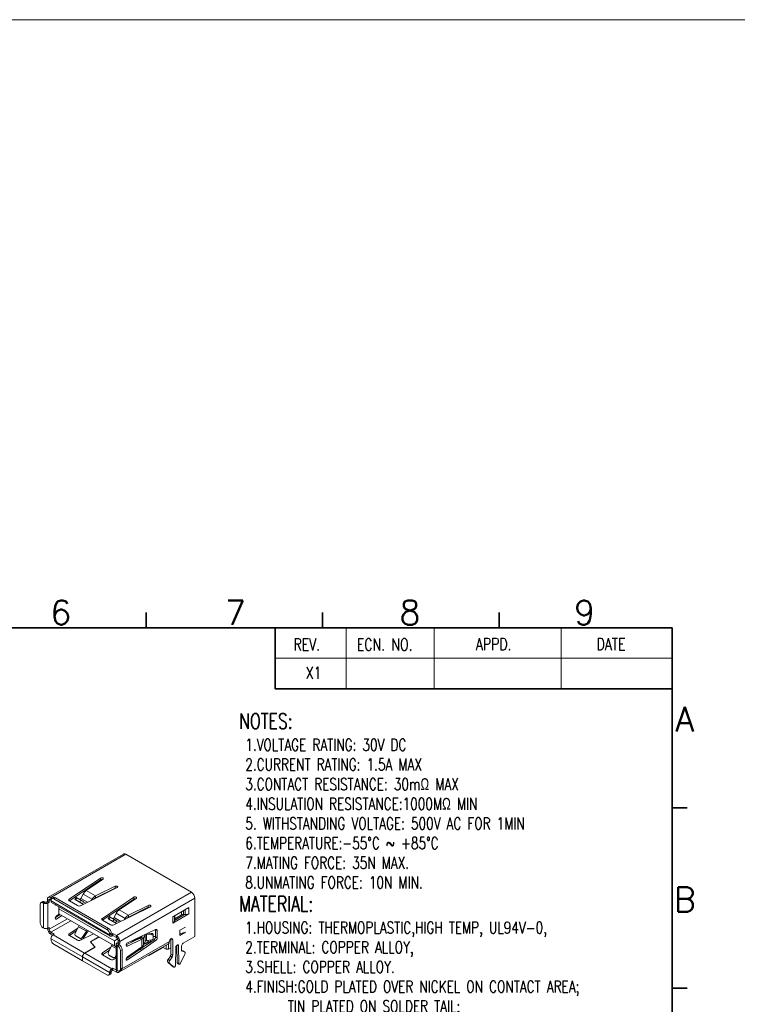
# Model space of a CAD drawing. Header units: millimetres. Extents: x -1657 to 8845, y -11980 to 3013.
# Tile 254 of 256: x 672 to 717, y 2321 to 2382. Entities that reach past the tile are written whole.
import ezdxf
from ezdxf.enums import TextEntityAlignment as Align

# ---------------------------------------------------------------- set-up
doc = ezdxf.new("R2010")
doc.units = ezdxf.units.MM
doc.layers.add('FMT', color=7, linetype='Continuous', lineweight=35)
doc.layers.add('标注', color=3, linetype='Continuous', lineweight=9)
doc.styles.add('english', font='romans.shx', dxfattribs={"width": 0.75, "height": 2.5})
doc.styles.add('SLDTEXTSTYLE0', font='txt', dxfattribs={"width": 0.75})

# ---------------------------------------------------------------- blocks, each defined once
blk = doc.blocks.new('1358878441')
at = {"color": 4, "linetype": 'Continuous', "lineweight": 9}
for p, q in [((-348.23, -42.24), (-357.82, -47.77)), ((-347.93, -42.27), (-357.52, -47.8)), ((-339.52, -47.13), (-347.93, -42.27)), ((-355.14, -48.01), (-351.14, -45.31)), ((-351.14, -45.55), (-351.14, -45.31)), ((-355.13, -48.24), (-351.14, -45.55)), ((-349.02, -46.53), (-353.7, -48.84)), ((-352.17, -46.36), (-353.31, -47.02)), ((-350.83, -45.46), (-353, -46.92)), ((-351.81, -47.6), (-349.28, -46.36)), ((-351, -45.51), (-351.56, -45.84)), ((-349.28, -46.6), (-349.28, -46.36)), ((-357.34, -47.9), (-357.52, -47.8)), ((-357.52, -47.8), (-357.52, -48.05)), ((-357.17, -47.8), (-357.38, -47.92)), ((-356.92, -47.82), (-357.13, -47.95)), ((-350.13, -51.74), (-356.92, -47.82)), ((-354.27, -47.79), (-354.42, -48.05)), ((-353.37, -47.35), (-353.65, -47.91)), ((-353.37, -47.35), (-352.23, -48.01)), ((-353, -46.92), (-351.81, -47.6)), ((-351.81, -47.85), (-349.28, -46.6)), ((-351.81, -47.85), (-351.81, -47.6)), ((-346.89, -47.76), (-350.9, -50.46)), ((-349.1, -52.66), (-339.52, -47.13)), ((-346.89, -48), (-346.89, -47.76)), ((-358.86, -48.67), (-358.86, -51.04)), ((-358.54, -48.32), (-358.76, -48.44)), ((-358.29, -48.34), (-358.51, -48.47)), ((-358.51, -48.47), (-358.44, -48.51)), ((-358.44, -48.51), (-358.22, -48.38)), ((-358.44, -48.51), (-358.44, -51.69)), ((-358.29, -48.34), (-358.22, -48.38)), ((-358.08, -48.38), (-357.94, -48.3)), ((-357.87, -48.51), (-358.08, -48.38)), ((-357.94, -48.05), (-357.73, -48.17)), ((-357.94, -48.3), (-357.94, -48.05)), ((-357.94, -48.3), (-357.73, -48.43)), ((-357.87, -48.51), (-357.73, -48.43)), ((-357.87, -48.51), (-357.87, -51.69)), ((-357.73, -48.17), (-357.52, -48.05)), ((-357.73, -48.43), (-357.73, -48.17)), ((-357.47, -48.07), (-357.52, -48.05)), ((-357.48, -48.23), (-357.48, -48.15)), ((-349.99, -52.56), (-357.48, -48.23)), ((-357.4, -48.42), (-349.9, -52.74)), ((-350.34, -51.87), (-357.13, -47.95)), ((-356.46, -49.24), (-356.46, -48.96)), ((-355.14, -48.01), (-355.14, -48.23)), ((-354.11, -48.83), (-355.13, -48.24)), ((-353.97, -48.3), (-354.38, -48.07)), ((-354.31, -48.11), (-354.16, -47.85)), ((-354.31, -48.11), (-353.81, -48.4)), ((-354.16, -47.85), (-353.66, -48.14)), ((-353.34, -48.67), (-353.97, -48.3)), ((-353.81, -48.4), (-353.66, -48.14)), ((-352.8, -48.4), (-353.65, -47.91)), ((-353.46, -48.6), (-353.31, -48.34)), ((-353.46, -48.6), (-353.34, -48.67)), ((-353.31, -48.34), (-353.02, -48.51)), ((-352.34, -48.17), (-352.23, -48.01)), ((-352.13, -48.07), (-352.23, -48.01)), ((-346.89, -48), (-350.89, -50.69)), ((-349.46, -51.29), (-344.78, -48.98)), ((-348.76, -49.37), (-346.59, -47.91)), ((-339.1, -47.87), (-348.68, -53.4)), ((-345.04, -48.8), (-347.56, -50.05)), ((-345.04, -49.05), (-347.56, -50.3)), ((-345.04, -49.05), (-345.04, -48.8)), ((-339.84, -49.07), (-341.89, -50.25)), ((-339.84, -49.07), (-341.89, -50.25)), ((-339.84, -49.89), (-339.84, -49.07)), ((-339.84, -49.89), (-339.84, -49.07)), ((-339.1, -52.77), (-339.1, -47.87)), ((-356.93, -50.41), (-356.31, -49.98)), ((-356.42, -49.92), (-356.77, -50.16)), ((-356.76, -50.56), (-356.09, -50.1)), ((-349.38, -53.32), (-356.46, -49.24)), ((-356.46, -49.24), (-356.46, -49.9)), ((-356.46, -49.9), (-349.38, -53.98)), ((-356.46, -49.9), (-356.46, -49.9)), ((-349.15, -54.11), (-356.46, -49.9)), ((-350.03, -50.23), (-350.18, -50.49)), ((-350.07, -50.56), (-349.92, -50.3)), ((-349.42, -50.59), (-349.92, -50.3)), ((-349.41, -50.36), (-349.13, -49.8)), ((-349.13, -49.8), (-347.99, -50.46)), ((-348.76, -49.37), (-347.56, -50.05)), ((-347.56, -50.05), (-347.56, -50.3)), ((-341.89, -51.07), (-339.84, -49.89)), ((-339.84, -49.89), (-341.89, -51.07)), ((-341.89, -50.25), (-341.89, -51.07)), ((-341.89, -50.25), (-341.89, -51.07)), ((-340.43, -49.98), (-341.71, -50.72)), ((-341.71, -50.83), (-341.71, -50.15)), ((-340.79, -50.03), (-341.65, -50.52)), ((-341.65, -50.52), (-341.65, -50.12)), ((-340.79, -49.62), (-340.79, -50.03)), ((-340.55, -49.98), (-340.55, -49.48)), ((-340.43, -49.98), (-340.55, -49.98)), ((-340.32, -49.99), (-340.43, -49.98)), ((-340.32, -49.35), (-340.32, -49.99)), ((-355.39, -50.51), (-357.73, -51.86)), ((-357.52, -52.23), (-354.96, -50.76)), ((-356.76, -50.56), (-356.93, -50.46)), ((-353.97, -51.53), (-354.38, -52.35)), ((-353.88, -51.38), (-353.97, -51.53)), ((-352.95, -52.12), (-353.97, -51.53)), ((-350.9, -50.46), (-350.9, -50.68)), ((-350.89, -50.69), (-349.86, -51.28)), ((-350.14, -50.52), (-349.73, -50.75)), ((-349.57, -50.85), (-350.07, -50.56)), ((-349.1, -51.12), (-349.73, -50.75)), ((-349.57, -50.85), (-349.42, -50.59)), ((-348.56, -50.85), (-349.41, -50.36)), ((-349.22, -51.05), (-349.07, -50.79)), ((-349.1, -51.12), (-349.22, -51.05)), ((-348.78, -50.96), (-349.07, -50.79)), ((-347.99, -50.46), (-348.1, -50.62)), ((-347.99, -50.46), (-347.89, -50.52)), ((-341.01, -51.99), (-340.3, -51.58)), ((-358.44, -51.69), (-358.51, -51.65)), ((-357.94, -51.72), (-357.94, -51.74)), ((-357.94, -51.74), (-357.73, -51.86)), ((-357.73, -51.61), (-357.87, -51.69)), ((-357.73, -51.61), (-357.73, -51.86)), ((-357.52, -52.23), (-357.06, -52.5)), ((-357.52, -52.23), (-357.52, -52.48)), ((-357.52, -52.48), (-357.26, -52.62)), ((-357.06, -52.5), (-357.2, -52.58)), ((-357.2, -52.58), (-353.18, -54.9)), ((-355.14, -52.44), (-354.06, -51.71)), ((-355.14, -52.44), (-355.14, -52.66)), ((-355.13, -52.67), (-354.25, -52.07)), ((-354.11, -53.26), (-355.13, -52.67)), ((-354.31, -52.71), (-353.81, -53)), ((-354.31, -52.71), (-354.16, -52.8)), ((-354.16, -52.8), (-353.66, -53.08)), ((-352.04, -52.45), (-353.7, -53.27)), ((-353.46, -52.88), (-352.95, -52.12)), ((-353.31, -52.97), (-352.8, -52.2)), ((-352.95, -52.12), (-352.84, -51.98)), ((-352.95, -52.12), (-352.8, -52.2)), ((-352.43, -53.46), (-351.36, -52.84)), ((-351.34, -52.85), (-352.41, -53.46)), ((-350.34, -51.87), (-350.13, -51.74)), ((-349.77, -52.36), (-349.99, -52.48)), ((-349.99, -52.56), (-349.77, -52.44)), ((-349.99, -52.48), (-349.99, -52.56)), ((-349.77, -52.36), (-349.77, -52.44)), ((-349.7, -52.48), (-349.77, -52.44)), ((-349.7, -52.48), (-349.56, -52.4)), ((-349.7, -52.72), (-349.7, -52.48)), ((-349.7, -52.72), (-349.56, -52.64)), ((-349.56, -52.4), (-349.1, -52.66)), ((-349.56, -52.64), (-349.56, -52.4)), ((-349.56, -52.64), (-349.1, -52.91)), ((-349.1, -52.91), (-349.1, -52.66)), ((-344.1, -51.88), (-347.71, -53.58)), ((-347.19, -53.52), (-345.87, -52.76)), ((-345.93, -52.89), (-345.83, -52.7)), ((-345.65, -52.94), (-345.46, -52.59)), ((-345.46, -52.59), (-345.57, -52.58)), ((-345.46, -53.42), (-345.46, -52.59)), ((-345.29, -52.54), (-345.3, -52.45)), ((-345.29, -52.54), (-344.59, -52.55)), ((-345.29, -53.31), (-345.29, -52.54)), ((-345.13, -52.37), (-344.61, -52.38)), ((-344.61, -52.38), (-344.59, -52.55)), ((-344.41, -52.69), (-344.43, -52.51)), ((-344.41, -52.71), (-344.41, -53.05)), ((-344.12, -52.78), (-344.41, -52.78)), ((-343.9, -52.02), (-344.12, -51.89)), ((-344.12, -52.84), (-344.12, -51.89)), ((-344.12, -52.84), (-343.9, -52.96)), ((-343.9, -52.96), (-343.9, -52.02)), ((-341.01, -51.99), (-341.01, -52.64)), ((-341.01, -52.64), (-340.3, -52.23)), ((-340.3, -52.23), (-341.01, -52.45)), ((-340.58, -53.62), (-339.1, -52.77)), ((-357.48, -53.07), (-353.46, -55.39)), ((-357.48, -53.15), (-357.48, -53.07)), ((-357.13, -53.76), (-353.46, -55.88)), ((-353.81, -53), (-353.66, -53.08)), ((-353.46, -52.88), (-353.31, -52.97)), ((-351.87, -54.14), (-352.43, -53.46)), ((-352.41, -53.46), (-351.84, -54.15)), ((-352.41, -53.46), (-352.41, -53.49)), ((-350.14, -54.8), (-349.73, -53.98)), ((-349.63, -53.83), (-349.73, -53.98)), ((-349.15, -54.31), (-349.73, -53.98)), ((-349.38, -53.32), (-348.95, -53.07)), ((-349.38, -53.98), (-349.38, -53.32)), ((-349.15, -54.11), (-349.38, -53.98)), ((-349.15, -53.77), (-349.15, -56.96)), ((-348.89, -53.53), (-349.03, -53.61)), ((-349.03, -53.61), (-348.82, -53.73)), ((-349.03, -53.94), (-348.82, -53.81)), ((-349.03, -53.94), (-349.03, -57.12)), ((-348.96, -53.98), (-349.03, -53.94)), ((-348.96, -53.98), (-348.75, -53.85)), ((-348.68, -53.4), (-348.89, -53.27)), ((-348.89, -53.27), (-348.89, -53.53)), ((-348.68, -53.65), (-348.89, -53.53)), ((-348.68, -53.65), (-348.82, -53.73)), ((-348.82, -53.73), (-348.82, -53.81)), ((-348.75, -53.85), (-348.82, -53.81)), ((-348.8, -57.36), (-342.47, -53.71)), ((-348.68, -53.4), (-348.68, -53.65)), ((-348.41, -56.93), (-342.35, -53.43)), ((-347.88, -53.85), (-346.06, -53)), ((-347.88, -53.91), (-347.72, -54)), ((-347.72, -54), (-345.85, -53.12)), ((-345.85, -54.1), (-347.72, -55.38)), ((-345.85, -53.12), (-346.06, -53)), ((-345.65, -52.94), (-345.93, -52.89)), ((-345.85, -54.1), (-345.85, -53.12)), ((-345.85, -54.24), (-344.31, -53.19)), ((-345.65, -53.87), (-345.65, -52.94)), ((-345.46, -53.42), (-345.65, -53.87)), ((-345.63, -54.36), (-344.1, -53.31)), ((-345.63, -53.82), (-344.78, -53.41)), ((-345.04, -53.47), (-345.59, -53.75)), ((-345.18, -53.3), (-345.47, -53.44)), ((-345.36, -53.64), (-345.31, -53.67)), ((-344.59, -53.22), (-345.29, -53.31)), ((-345.04, -53.28), (-345.04, -53.47)), ((-344.1, -53.31), (-344.31, -53.19)), ((-343.16, -54.17), (-343.16, -54.11)), ((-342.74, -54.42), (-342.74, -53.86)), ((-342.45, -53.7), (-342.45, -54.42)), ((-342.14, -53.07), (-341.92, -53.19)), ((-342.14, -53.07), (-342.14, -55.05)), ((-341.92, -53.19), (-341.92, -55.17)), ((-341.36, -56.14), (-341.39, -53.89)), ((-341.36, -53.87), (-341.18, -53.97)), ((-341.15, -56.26), (-341.18, -53.97)), ((-340.79, -54.52), (-340.79, -53.99)), ((-353.18, -54.9), (-351.87, -54.14)), ((-353.18, -54.9), (-353.18, -54.92)), ((-351.84, -54.15), (-353.16, -54.91)), ((-349.7, -56.9), (-353.16, -54.91)), ((-351.87, -54.14), (-351.87, -54.16)), ((-349.82, -54.16), (-350.9, -54.88)), ((-350.9, -54.88), (-350.9, -55.11)), ((-350, -54.52), (-350.89, -55.12)), ((-350.89, -55.12), (-349.86, -55.71)), ((-349.57, -55.45), (-350.07, -55.16)), ((-350.07, -55.16), (-349.92, -55.25)), ((-349.42, -55.53), (-349.92, -55.25)), ((-349.15, -55.22), (-349.22, -55.33)), ((-349.22, -55.33), (-349.15, -55.37)), ((-348.39, -54.47), (-348.61, -54.59)), ((-348.61, -54.59), (-348.61, -56.96)), ((-348.39, -54.47), (-348.39, -56.83)), ((-347.88, -55.63), (-346.06, -54.39)), ((-347.71, -55.78), (-345.85, -54.51)), ((-346.06, -54.39), (-345.85, -54.24)), ((-345.85, -54.51), (-346.06, -54.39)), ((-345.63, -54.36), (-345.85, -54.24)), ((-345.85, -54.51), (-345.63, -54.36)), ((-344.99, -55.16), (-344.93, -55.19)), ((-344.93, -55.19), (-343.16, -54.17)), ((-344.93, -55.19), (-344.93, -55.13)), ((-342.74, -54.42), (-343.16, -54.17)), ((-342.45, -54.42), (-342.74, -54.42)), ((-342.22, -55.3), (-342.51, -55.71)), ((-342.45, -54.42), (-342.14, -54.23)), ((-342.01, -55.42), (-342.22, -55.3)), ((-342.14, -55.05), (-341.92, -55.17)), ((-341.54, -54.17), (-341.57, -56.51)), ((-340.96, -56.23), (-340.38, -55.07)), ((-340.63, -54.62), (-340.79, -54.58)), ((-340.75, -54.64), (-340.71, -54.67)), ((-340.42, -54.74), (-340.71, -54.67)), ((-340.63, -54.62), (-340.42, -54.74)), ((-340.61, -54.63), (-340.63, -54.62)), ((-340.4, -54.75), (-340.61, -54.63)), ((-353.46, -55.39), (-353.45, -55.38)), ((-353.46, -55.39), (-353.46, -55.88)), ((-353.46, -55.88), (-353.45, -55.87)), ((-349.99, -57.39), (-353.45, -55.4)), ((-353.45, -55.4), (-353.45, -55.89)), ((-350.34, -57.68), (-353.45, -55.89)), ((-349.57, -55.45), (-349.42, -55.53)), ((-349.46, -55.72), (-349.15, -55.57)), ((-347.88, -55.68), (-347.71, -55.78)), ((-342.55, -56.08), (-342.34, -56.2)), ((-342.55, -56.08), (-341.97, -56.57)), ((-342.51, -55.71), (-342.3, -55.83)), ((-342.34, -56.2), (-341.76, -56.69)), ((-342.01, -55.42), (-342.3, -55.83)), ((-341.97, -56.57), (-341.76, -56.69)), ((-341.97, -56.57), (-341.96, -56.57)), ((-341.96, -56.57), (-341.75, -56.7)), ((-341.36, -56.14), (-341.15, -56.26)), ((-341.33, -56.21), (-341.12, -56.33)), ((-350.09, -57.7), (-349.88, -57.58)), ((-349.99, -57.39), (-349.77, -57.27)), ((-349.99, -57.48), (-349.77, -57.35)), ((-349.99, -57.48), (-349.99, -57.39)), ((-349.77, -57.35), (-349.77, -57.27)), ((-349.7, -56.9), (-349.56, -56.82)), ((-349.7, -56.9), (-349.7, -57.15)), ((-349.7, -57.15), (-349.56, -57.07)), ((-349.56, -56.82), (-349.1, -57.09)), ((-349.56, -56.82), (-349.56, -57.07)), ((-349.56, -57.07), (-349.1, -57.33)), ((-349.09, -57.08), (-349.1, -57.09)), ((-349.1, -57.09), (-349.1, -57.33)), ((-349.03, -57.12), (-348.96, -57.16)), ((-348.71, -57.19), (-348.5, -57.06)), ((-348.61, -56.96), (-348.39, -56.83))]:
    blk.add_line(p, q, dxfattribs=at)
at = {"color": 4, "linetype": 'Continuous', "lineweight": 9, "flags": 128}
for points in [[(-347.93, -42.27), (-348.02, -42.24), (-348.1, -42.22), (-348.17, -42.22), (-348.23, -42.24), (-348.23, -42.24)], [(-351.14, -45.31), (-351.08, -45.28), (-351, -45.27), (-350.92, -45.27), (-350.86, -45.3), (-350.81, -45.33), (-350.79, -45.37), (-350.8, -45.42), (-350.83, -45.46)], [(-349.28, -46.36), (-349.21, -46.33), (-349.13, -46.33), (-349.06, -46.34), (-349, -46.37), (-348.96, -46.41), (-348.95, -46.45), (-348.97, -46.5), (-349.02, -46.53)], [(-357.52, -47.8), (-357.6, -47.77), (-357.68, -47.75), (-357.75, -47.75), (-357.82, -47.77), (-357.87, -47.82), (-357.91, -47.88), (-357.93, -47.96), (-357.94, -48.05)], [(-346.59, -47.91), (-346.55, -47.87), (-346.54, -47.82), (-346.56, -47.78), (-346.61, -47.74), (-346.68, -47.72), (-346.76, -47.72), (-346.83, -47.73), (-346.89, -47.76)], [(-358.51, -48.47), (-358.58, -48.43), (-358.64, -48.42), (-358.7, -48.42), (-358.76, -48.44), (-358.8, -48.48), (-358.83, -48.53), (-358.85, -48.59), (-358.86, -48.67)], [(-357.52, -48.05), (-357.56, -48.03), (-357.6, -48.02), (-357.63, -48.02), (-357.67, -48.03), (-357.69, -48.06), (-357.71, -48.09), (-357.72, -48.13), (-357.73, -48.17)], [(-357.13, -47.95), (-357.2, -47.92), (-357.26, -47.9), (-357.32, -47.9), (-357.38, -47.92), (-357.42, -47.96), (-357.45, -48.01), (-357.47, -48.08), (-357.48, -48.15)], [(-356.93, -48.68), (-356.92, -48.72), (-356.89, -48.77), (-356.84, -48.79), (-356.77, -48.77)], [(-355.13, -48.24), (-355.16, -48.22), (-355.19, -48.19), (-355.21, -48.16), (-355.22, -48.13), (-355.21, -48.1), (-355.2, -48.07), (-355.18, -48.04), (-355.14, -48.01)], [(-354.38, -48.07), (-354.4, -48.05), (-354.41, -48.05), (-354.42, -48.05), (-354.41, -48.05), (-354.4, -48.06), (-354.38, -48.07), (-354.34, -48.09), (-354.31, -48.11)], [(-353.82, -48.04), (-353.78, -48.05), (-353.74, -48.02), (-353.69, -47.98), (-353.65, -47.91)], [(-353.81, -48.4), (-353.77, -48.42), (-353.72, -48.45), (-353.67, -48.47), (-353.63, -48.5), (-353.58, -48.53), (-353.53, -48.56), (-353.49, -48.58), (-353.46, -48.6)], [(-353.66, -48.14), (-353.62, -48.16), (-353.57, -48.19), (-353.52, -48.21), (-353.48, -48.24), (-353.43, -48.27), (-353.38, -48.3), (-353.34, -48.32), (-353.31, -48.34)], [(-351.81, -47.85), (-351.96, -47.95), (-352, -48)], [(-344.78, -48.98), (-344.73, -48.94), (-344.71, -48.9), (-344.72, -48.86), (-344.75, -48.82), (-344.82, -48.79), (-344.89, -48.78), (-344.97, -48.78), (-345.04, -48.8)], [(-356.77, -50.16), (-356.84, -50.22), (-356.89, -50.3), (-356.92, -50.38), (-356.93, -50.46), (-356.92, -50.53), (-356.88, -50.57), (-356.82, -50.58), (-356.76, -50.56)], [(-349.92, -50.3), (-349.95, -50.28), (-349.98, -50.26), (-350.01, -50.25), (-350.02, -50.24), (-350.03, -50.23), (-350.03, -50.23)], [(-347.56, -50.3), (-347.71, -50.4), (-347.76, -50.45)], [(-350.89, -50.69), (-350.92, -50.67), (-350.95, -50.64), (-350.97, -50.61), (-350.97, -50.58), (-350.97, -50.55), (-350.96, -50.51), (-350.93, -50.49), (-350.9, -50.46)], [(-350.07, -50.56), (-350.1, -50.54), (-350.13, -50.52), (-350.16, -50.51), (-350.17, -50.5), (-350.18, -50.49), (-350.17, -50.5), (-350.16, -50.5), (-350.14, -50.52)], [(-349.58, -50.49), (-349.54, -50.5), (-349.49, -50.47), (-349.45, -50.43), (-349.41, -50.36)], [(-349.22, -51.05), (-349.25, -51.03), (-349.29, -51), (-349.34, -50.98), (-349.38, -50.95), (-349.43, -50.92), (-349.48, -50.9), (-349.53, -50.87), (-349.57, -50.85)], [(-349.07, -50.79), (-349.1, -50.77), (-349.14, -50.74), (-349.19, -50.72), (-349.23, -50.69), (-349.28, -50.66), (-349.33, -50.64), (-349.38, -50.61), (-349.42, -50.59)], [(-355.13, -52.67), (-355.16, -52.65), (-355.19, -52.62), (-355.21, -52.59), (-355.22, -52.55), (-355.21, -52.52), (-355.2, -52.49), (-355.18, -52.46), (-355.14, -52.44)], [(-349.99, -52.56), (-349.98, -52.62), (-349.96, -52.67), (-349.94, -52.71), (-349.9, -52.74), (-349.86, -52.76), (-349.81, -52.76), (-349.76, -52.75), (-349.7, -52.72)], [(-349.77, -52.44), (-349.77, -52.45), (-349.77, -52.47), (-349.76, -52.48), (-349.75, -52.48), (-349.74, -52.49), (-349.73, -52.49), (-349.72, -52.48), (-349.7, -52.48)], [(-344.1, -51.88), (-344.06, -51.87), (-344.02, -51.87), (-343.99, -51.87), (-343.96, -51.88), (-343.94, -51.91), (-343.92, -51.94), (-343.91, -51.97), (-343.9, -52.02)], [(-349.03, -53.94), (-349.08, -53.9), (-349.12, -53.86), (-349.14, -53.82), (-349.15, -53.77), (-349.14, -53.73), (-349.12, -53.68), (-349.08, -53.64), (-349.03, -53.61)], [(-348.82, -53.81), (-348.83, -53.8), (-348.84, -53.79), (-348.85, -53.78), (-348.85, -53.77), (-348.85, -53.76), (-348.84, -53.75), (-348.83, -53.74), (-348.82, -53.73)], [(-347.71, -53.58), (-347.77, -53.63), (-347.83, -53.71), (-347.87, -53.79), (-347.88, -53.88), (-347.87, -53.95), (-347.84, -54), (-347.79, -54.01), (-347.72, -54)], [(-346.06, -53), (-345.98, -52.95), (-345.93, -52.89)], [(-345.85, -53.12), (-345.73, -53.04), (-345.65, -52.94)], [(-345.65, -53.87), (-345.73, -54), (-345.85, -54.1)], [(-344.78, -53.41), (-344.73, -53.37), (-344.71, -53.33), (-344.72, -53.28), (-344.75, -53.25)], [(-342.35, -53.43), (-342.33, -53.33), (-342.29, -53.23), (-342.22, -53.13), (-342.14, -53.07), (-342.06, -53.04), (-341.99, -53.05), (-341.94, -53.11), (-341.92, -53.19)], [(-341.18, -53.97), (-341.2, -53.9), (-341.23, -53.85), (-341.29, -53.84), (-341.36, -53.87), (-341.43, -53.92), (-341.48, -54), (-341.52, -54.08), (-341.54, -54.17)], [(-350.89, -55.12), (-350.92, -55.09), (-350.95, -55.07), (-350.97, -55.04), (-350.97, -55), (-350.97, -54.97), (-350.96, -54.94), (-350.93, -54.91), (-350.9, -54.88)], [(-340.38, -55.07), (-340.36, -55.02), (-340.34, -54.96), (-340.33, -54.91), (-340.34, -54.86), (-340.34, -54.82), (-340.36, -54.78), (-340.39, -54.76), (-340.42, -54.74)], [(-347.72, -55.38), (-347.79, -55.44), (-347.84, -55.52), (-347.87, -55.61), (-347.88, -55.69), (-347.87, -55.76), (-347.83, -55.8), (-347.77, -55.81), (-347.71, -55.78)], [(-341.76, -56.69), (-341.74, -56.7), (-341.71, -56.7), (-341.67, -56.69), (-341.64, -56.66), (-341.61, -56.63), (-341.59, -56.59), (-341.58, -56.55), (-341.57, -56.51)], [(-341.15, -56.26), (-341.14, -56.3), (-341.13, -56.32), (-341.1, -56.33), (-341.08, -56.33), (-341.04, -56.32), (-341.01, -56.3), (-340.98, -56.27), (-340.96, -56.23)], [(-350.34, -57.68), (-350.27, -57.71), (-350.2, -57.73), (-350.14, -57.72), (-350.09, -57.7), (-350.05, -57.67), (-350.01, -57.62), (-349.99, -57.55), (-349.99, -57.48)], [(-349.05, -57.11), (-349.06, -57.11), (-349.1, -57.09)], [(-348.68, -57.17), (-348.69, -57.18), (-348.71, -57.26), (-348.75, -57.32), (-348.8, -57.36), (-348.87, -57.39), (-348.94, -57.39), (-349.02, -57.37), (-349.1, -57.33)], [(-348.96, -57.16), (-348.89, -57.19), (-348.82, -57.21), (-348.76, -57.21), (-348.71, -57.19), (-348.67, -57.15), (-348.63, -57.1), (-348.61, -57.03), (-348.61, -56.96)]]:
    blk.add_lwpolyline(points, dxfattribs=at)
at = {"color": 4, "linetype": 'Continuous', "lineweight": 9}
for centre, radius, start, end in [((-350.98, -45.82), 0.313, 78.8065, 119.4983), ((-357.06, -48.03), 0.25, 54.186, 114.5035), ((-481.93, -269.1), 255.5, 59.9931, 60.0216), ((-352.33, -47.87), 1.16, 124.9937, 153.7872), ((-351.24, -48.62), 1.17, 119.1579, 148.3909), ((-349.15, -46.9), 0.326, 83.0975, 113.7934), ((-340.03, -47.92), 0.938, 3.0996, 56.9004), ((-358.44, -48.55), 0.25, 54.186, 114.5035), ((-358.15, -47.95), 0.625, 243.1039, 296.8962), ((-358.15, -48.25), 0.156, 243.1039, 296.8962), ((-357.28, -48.25), 0.2, 174.1826, 234.5051), ((-353.89, -48.41), 0.473, 243.2079, 294.2323), ((-346.74, -48.25), 0.291, 77.245, 121.0597), ((-344.91, -49.33), 0.311, 82.3169, 114.574), ((-348.09, -50.31), 1.16, 124.9936, 153.7873), ((-347, -51.07), 1.17, 119.1579, 148.3909), ((-340.58, -50.42), 0.446, 86.0204, 117.712), ((-340.25, -49.1), 0.892, 266.0201, 297.7121), ((-358.08, -51), 0.781, 183.0996, 236.9004), ((-349.65, -50.86), 0.473, 243.2078, 294.2324), ((-342.01, -50.8), 0.294, 293.5064, 355.1735), ((-341.55, -50.7), 0.204, 118.627, 142.5507), ((-358.15, -51.13), 0.625, 243.1039, 296.8962), ((-357, -51.69), 0.938, 183.0996, 236.9004), ((-357.26, -51.84), 0.469, 183.0996, 236.9004), ((-356.86, -53.1), 0.625, 123.0996, 176.9004), ((-354.15, -52.49), 0.272, 148.6101, 234.2308), ((-352.62, -52.3), 0.208, 98.1423, 152.191), ((-350.77, -52.52), 0.781, 3.0996, 56.9004), ((-350.55, -52.4), 0.781, 3.0996, 56.9004), ((-349.61, -53.45), 0.938, 3.0996, 56.9004), ((-345.32, -52.73), 0.196, 80.1786, 136.5525), ((-344.6, -52.55), 0.173, 12.999, 93.6535), ((-344.57, -52.72), 0.169, 5.1969, 94.1703), ((-344.59, -52.81), 0.473, 306.2722, 356.7837), ((-356.7, -53.11), 0.781, 183.0996, 236.9004), ((-353.89, -52.84), 0.473, 243.2079, 294.2323), ((-353.7, -52.75), 0.272, 245.7751, 331.3887), ((-353.55, -52.84), 0.272, 245.7751, 331.3887), ((-349.36, -53.3), 0.469, 3.0996, 56.9004), ((-349.39, -54.63), 0.781, 3.0996, 56.9004), ((-349.17, -54.51), 0.781, 3.0996, 56.9004), ((-345.27, -53.53), 0.22, 94.1991, 150.78), ((-344.91, -53.76), 0.311, 82.3169, 114.574), ((-344.6, -53.03), 0.192, 272.934, 354.1022), ((-344.38, -52.93), 0.473, 306.2722, 356.7837), ((-342.65, -53.46), 0.3, 305.4949, 5.8173), ((-340.32, -54.02), 0.469, 123.0997, 176.9003), ((-352.84, -55.42), 0.625, 123.0996, 176.9004), ((-352.82, -55.43), 0.625, 123.0996, 176.9004), ((-349.91, -54.94), 0.272, 148.61, 234.2309), ((-349.46, -55.2), 0.272, 245.7752, 331.3887), ((-342.59, -55.03), 0.453, 323.9391, 357.5249), ((-342.38, -55.15), 0.453, 323.9391, 357.5249), ((-340.66, -54.54), 0.137, 171.7837, 248.9684), ((-349.65, -55.29), 0.473, 243.2078, 294.2324), ((-349.31, -55.31), 0.245, 243.0328, 310.3115), ((-342.29, -55.92), 0.309, 136.5262, 211.588), ((-342.07, -56.04), 0.309, 136.5262, 211.588), ((-341.29, -56.15), 0.0673, 171.9803, 238.0684), ((-349.36, -57.43), 0.625, 123.0996, 176.9004), ((-350, -57.39), 0.23, 302.5431, 8.7691), ((-349.62, -57.28), 0.156, 123.0997, 176.9003), ((-348.95, -56.94), 0.2, 185.4983, 245.8218), ((-348.62, -56.87), 0.23, 302.543, 8.7692)]:
    blk.add_arc(centre, radius, start, end, dxfattribs=at)

msp = doc.modelspace()

# ---------------------------------------------------------------- linework, layer by layer
at = {"layer": 'FMT'}
for p, q in [((679.9045, 2344.2399), (679.9045, 2345.1939)), ((690.9624, 2344.2399), (690.9624, 2345.1939)), ((702.0204, 2344.2399), (702.0204, 2345.1939)), ((614.3907, 2344.2399), (712.8483, 2344.2399)), ((687.9855, 2344.2399), (687.9855, 2340.4236)), ((712.8483, 2344.2399), (712.8483, 2276.5026)), ((687.9855, 2340.4236), (696.9396, 2340.4236)), ((696.9396, 2340.4236), (712.8483, 2340.4236)), ((713.8023, 2332.9631), (712.8483, 2332.9631)), ((713.8023, 2321.6671), (712.8483, 2321.6671))]:
    msp.add_line(p, q, dxfattribs=at)
at = {"layer": 'FMT', "color": 4, "lineweight": 15}
for p, q in [((692.4373, 2344.2399), (692.4373, 2340.4236)), ((697.9443, 2344.2399), (697.9443, 2340.4236)), ((705.8987, 2344.2399), (705.8987, 2340.4236)), ((687.9855, 2342.3318), (696.9396, 2342.3318)), ((696.9396, 2342.3318), (712.8483, 2342.3318))]:
    msp.add_line(p, q, dxfattribs=at)
at = {"layer": '标注', "ltscale": 0.5}
msp.add_lwpolyline([(604.2642, 2382.3289), (928.3651, 2382.3289), (928.3651, 2154.2149), (604.2642, 2154.2149)], close=True, dxfattribs=at)

# ---------------------------------------------------------------- block references
at = {"layer": '标注', "xscale": 0.4900000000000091, "yscale": 0.4900000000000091, "zscale": 0.4899999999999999}
msp.add_blockref('1358878441', (849.1092, 2350.7659), dxfattribs=at)

# ---------------------------------------------------------------- texts
at = {"color": 7, "insert": (685.7339, 2338.8711), "char_height": 0.725995, "attachment_point": 1, "style": 'SLDTEXTSTYLE0'}
msp.add_mtext('{\\Fromans.shx|c0;\\H1.317x;NOTES:\\P\\H0.7727x; 1.VOLTAGE RATING: 30V DC\\P 2.CURRENT RATING: 1.5A MAX\\P 3.CONTACT RESISTANCE: 30m\\fGulim|b0|i0|c129|p49;Ω\\fSimSun|b0|i0|c134|p54; \\Fromans.shx|c0;MAX\\P 4.INSULATION RESISTANCE:1000M\\fGulim|b0|i0|c129|p49;Ω\\fSimSun|b0|i0|c134|p54; \\Fromans.shx|c0;MIN\\P 5. WITHSTANDING VOLTAGE: 500V AC FOR 1MIN\\P 6.TEMPERATURE:-55%%dC ~ +85%%dC\\P 7.MATING FORCE: 35N MAX.\\P 8.UNMATING FORCE: 10N MIN.\\P\\Fromans.shx|c1;\\H1.294x;MATERIAL\\Fromans.shx|c0;: \\P\\H0.7593x; \\H1.018x;1.HOUSING: THERMOPLASTIC,HIGH TEMP, UL94V-0,\\P 2.TERMINAL: COPPER ALLOY,\\P 3.SHELL: COPPER ALLOY.\\P 4.FINISH:GOLD PLATED OVER NICKEL ON CONTACT AREA;\\P        TIN PLATED ON SOLDER TAIL; \\P        NICKEL UNDER-PLATING.\\P }', dxfattribs=at)
at = {"layer": 'FMT', "style": 'english'}
for s, p in [('6', (674.5567, 2344.4307)), ('7', (685.4938, 2344.4307)), ('8', (696.431, 2344.4307)), ('9', (707.3682, 2344.4307))]:
    msp.add_text(s, height=1.5265, dxfattribs=at).set_placement(p, align=Align.CENTER)
at = {"layer": 'FMT', "color": 4, "lineweight": 15, "style": 'english', "width": 0.75}
for s, p in [('ECN. NO.', (693.1047, 2342.8087)), ('APPD.', (700.555, 2342.8332)), ('DATE', (708.1155, 2342.8332)), ('REV.', (689.1316, 2342.8087)), ('X1', (689.9071, 2341.0363))]:
    msp.add_text(s, height=0.76484, dxfattribs=at).set_placement(p)
at = {"layer": 'FMT', "style": 'english'}
for s, p in [('A', (713.6521, 2338.5156)), ('B', (713.6521, 2327.2197))]:
    msp.add_text(s, height=1.5265, dxfattribs=at).set_placement(p, align=Align.MIDDLE_CENTER)

doc.saveas('drawing.dxf')
